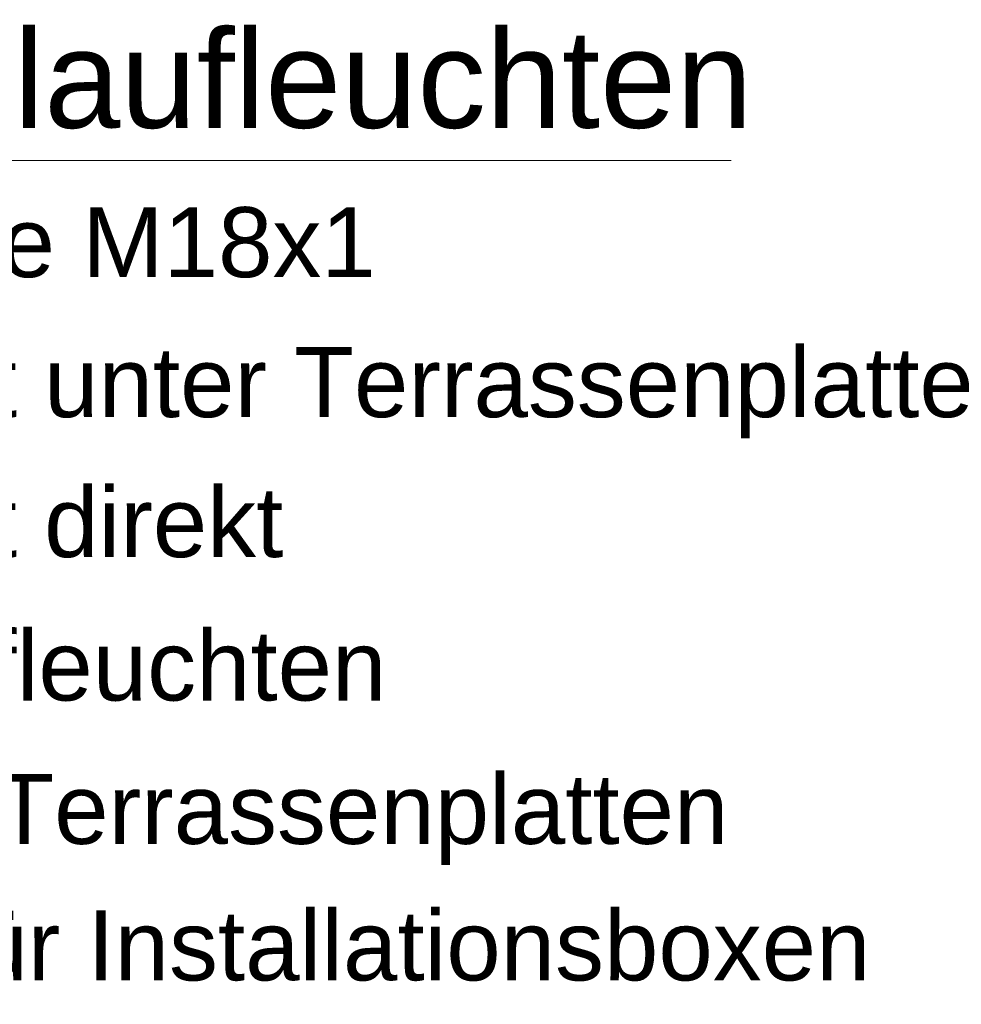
# Model space of a CAD drawing. Extents: x -743 to 300, y 62 to 1112.
# Tile 171 of 179: x 197 to 231, y 606 to 641. Entities that reach past the tile are written whole.
import ezdxf

# ---------------------------------------------------------------- set-up
doc = ezdxf.new("R2010")
doc.units = 0
doc.layers.get('0').update_dxf_attribs({"lineweight": 13})
doc.layers.add('E_Legende-A06CPVAOL0', color=7, linetype='Continuous', lineweight=13)
doc.styles.get("Standard").update_dxf_attribs({"font": 'ARIALN.TTF'})

# ---------------------------------------------------------------- blocks, each defined once
blk = doc.blocks.new('Referenz-A06CPVAYL0')
at = {"layer": 'E_Legende-A06CPVAOL0', "linetype": 'Continuous', "ltscale": 0.13}
blk.add_line((163.376, 635.989), (222.39, 635.989), dxfattribs=at)
at = {"layer": 'E_Legende-A06CPVAOL0', "linetype": 'Continuous', "ltscale": 0.13, "attachment_point": 1}
for s, insert, char_height in [('{\\fArial;Legende: Handlaufleuchten}', (163.349, 640.656), 3.5), ('{\\fArial;Handlaufleuchte M18x1}', (173.015, 634.322), 2.5), ('{\\fArial;Übergabepunkt unter Terrassenplatten}', (173.015, 629.322), 2.5), ('{\\fArial;Übergabepunkt direkt}', (173.015, 624.322), 2.5), ('{\\fArial;Kabel Handlaufleuchten}', (173.004, 619.2), 2.5), ('{\\fArial;Leerrohr unter Terrassenplatten}', (172.992, 614.078), 2.5), ('{\\fArial;Leergehäuse für Installationsboxen}', (173.009, 609.202), 2.5)]:
    blk.add_mtext(s, dxfattribs=dict(at, insert=insert, char_height=char_height))

msp = doc.modelspace()

# ---------------------------------------------------------------- block references
at = {"color": 8, "lineweight": 25, "ltscale": 0.25, "true_color": 0x808080}
msp.add_blockref('Referenz-A06CPVAYL0', (0, 0), dxfattribs=at)

doc.saveas('drawing.dxf')
